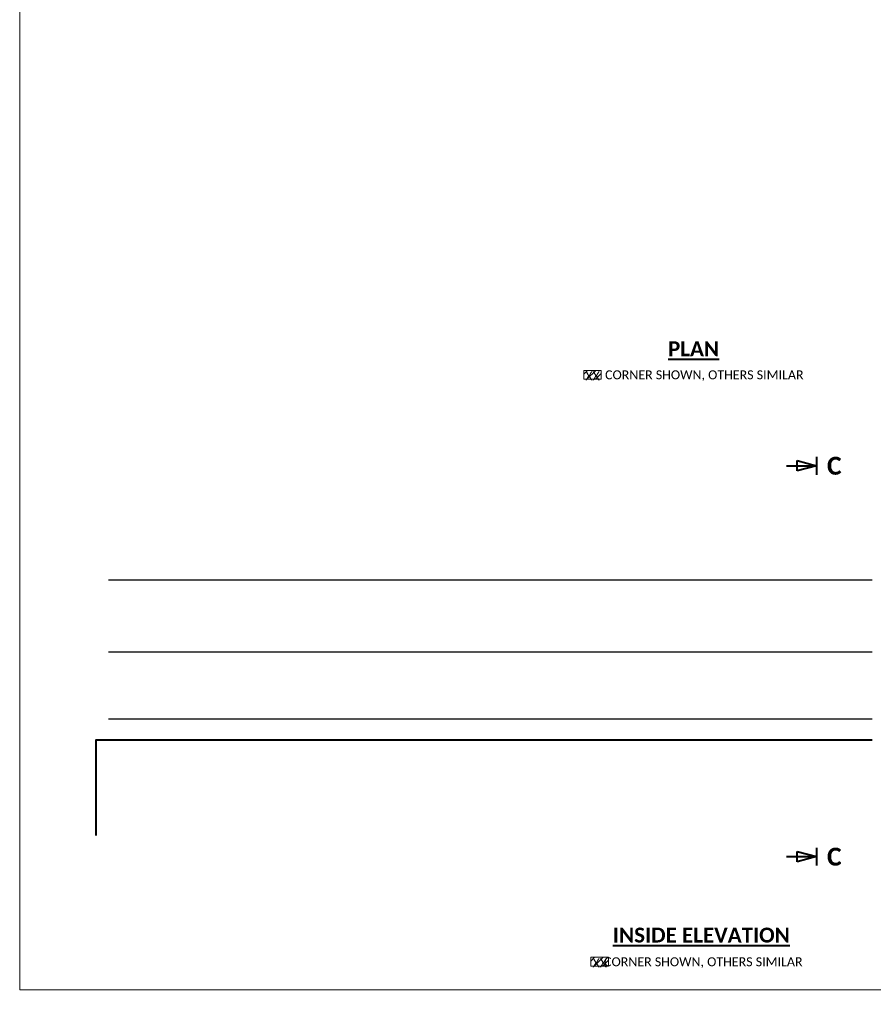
# Model space of a CAD drawing. Extents: x 625 to 1971, y 1056 to 1310.
# Tile 1 of 64: x 625 to 768, y 1056 to 1221. Entities that reach past the tile are written whole.
import ezdxf
from ezdxf.enums import TextEntityAlignment as Align

# ---------------------------------------------------------------- set-up
doc = ezdxf.new("R2010")
doc.units = 0
doc.header["$MEASUREMENT"] = 0
doc.layers.add('B_ANNO_DESIGN_NOTES', color=1, linetype='Continuous', lineweight=18, true_color=0xff0000)
doc.layers.add('B_ANNO_NOPLOT', color=47, linetype='Continuous', lineweight=18, plot=False)
for name, color, linetype, lineweight in [('B_ANNO_SYMB', 7, 'Continuous', 18), ('B_ANNO_TEXT', 7, 'Continuous', 18), ('B_ANNO_TEXT_TITLE', 7, 'Continuous', 40), ('B_CONC', 1, 'Continuous', 40), ('B_REBAR_SUB', 182, 'Continuous', 25)]:
    doc.layers.add(name, color=color, linetype=linetype, lineweight=lineweight)
doc.styles.add('Annotative', font='calibri.ttf', dxfattribs={"height": 0.0625})
doc.styles.get("Standard").update_dxf_attribs({"font": 'calibri.ttf'})
doc.styles.add('Title', font='calibrib.ttf', dxfattribs={"height": 0.125})

# ---------------------------------------------------------------- blocks, each defined once
blk = doc.blocks.new('SECTION')
at = {"layer": 'B_ANNO_TEXT_TITLE'}
for p, q in [((-4, 0), (-1.5, 0)), ((-3.125, -0.4375), (-3.125, 0.4375)), ((-3.125, 0.4375), (-1.5, 0)), ((-1.5, 0), (-3.125, -0.4375)), ((-1.5, 0.75), (-1.5, -0.75))]:
    blk.add_line(p, q, dxfattribs=at)
at = {"layer": 'B_ANNO_TEXT_TITLE', "style": 'Title'}
blk.add_attdef('A', text='', height=1.5, dxfattribs=at).set_placement((0, 0), align=Align.MIDDLE_CENTER)
blk = doc.blocks.new('INS_SS42_BASE')
at = {"layer": 'B_ANNO_DESIGN_NOTES'}
h = blk.add_hatch(dxfattribs=at)
h.set_pattern_fill('ANSI31', color=256, scale=8)
h.set_pattern_definition([(45, (95.0886, 104.3849), (-0.7071, 0.7071), [])])
h.paths.add_polyline_path([(94.66, 103.97), (97.6, 103.97), (97.6, 102.47), (94.66, 102.47)])
h = blk.add_hatch(dxfattribs=at)
h.set_pattern_fill('ANSI31', color=256, scale=8)
h.set_pattern_definition([(45, (96.3003, 5.8572), (-0.7071, 0.7071), [])])
h.paths.add_polyline_path([(95.87, 5.44), (98.82, 5.44), (98.82, 3.94), (95.87, 3.94)])
for points in [[(94.66, 103.97), (97.6, 103.97), (97.6, 102.47), (94.66, 102.47)], [(95.87, 5.44), (98.82, 5.44), (98.82, 3.94), (95.87, 3.94)]]:
    blk.add_lwpolyline(points, close=True, dxfattribs=at)
at = {"layer": 'B_CONC'}
blk.add_lwpolyline([(143.08, 41.9), (12.75, 41.9), (12.75, 25.9)], dxfattribs=at)
at = {"layer": 'B_REBAR_SUB'}
for p, q in [((14.92, 68.82), (143.08, 68.82)), ((14.92, 56.74), (143.08, 56.74)), ((14.92, 45.46), (143.08, 45.46))]:
    blk.add_line(p, q, dxfattribs=at)
at = {"layer": 'B_ANNO_SYMB'}
ref = blk.add_blockref('SECTION', (136.72, 87.96), dxfattribs=dict(at, xscale=2, yscale=2, zscale=2))
ref.add_attrib('A', 'C', dxfattribs={"layer": '0', "height": 3, "style": 'Title'}).set_placement((136.72, 87.96, 1.68), align=Align.MIDDLE_CENTER)
ref = blk.add_blockref('SECTION', (136.72, 22.34), dxfattribs=dict(at, xscale=2, yscale=2, zscale=2))
ref.add_attrib('A', 'C', dxfattribs={"layer": '0', "height": 3, "style": 'Title'}).set_placement((136.72, 22.34, 1.68), align=Align.MIDDLE_CENTER)
at = {"lineweight": 30, "flags": 104}
for tag, p in [('SUB1', (311.28, 226.1, 1.68)), ('SUB2', (319.28, 226.1, 1.68))]:
    blk.add_attdef(tag, text='', height=1.5, dxfattribs=at).set_placement(p, align=Align.MIDDLE_CENTER)
at = {"layer": 'B_ANNO_TEXT', "insert": (131.56, 103.97), "char_height": 1.5001, "attachment_point": 3, "style": 'Annotative'}
blk.add_mtext('      CORNER SHOWN, OTHERS SIMILAR', dxfattribs=at)
at = {"layer": 'B_ANNO_TEXT', "insert": (113.46, 5.44), "char_height": 1.5001, "attachment_point": 2, "line_spacing_factor": 0.8, "style": 'Annotative'}
blk.add_mtext('\\pxi-2,l3,t3;^I CORNER SHOWN, OTHERS SIMILAR', dxfattribs=at)
at = {"layer": 'B_ANNO_TEXT', "lineweight": 30, "flags": 104}
for tag, p in [('SUB1', (311.28, 226.1)), ('SUB2', (319.28, 226.1))]:
    blk.add_attdef(tag, text='', height=1.5, dxfattribs=at).set_placement(p, align=Align.MIDDLE_CENTER)
at = {"layer": 'B_ANNO_TEXT', "style": 'Annotative'}
for tag, p in [('CORNER1', (97.36, 101.83)), ('CORNER2', (98.57, 3.31))]:
    blk.add_attdef(tag, text='', height=1.5, dxfattribs=at).set_placement(p, align=Align.BOTTOM_RIGHT)
at = {"layer": 'B_ANNO_TEXT_TITLE', "char_height": 2.5, "attachment_point": 5, "line_spacing_factor": 0.8, "style": 'Title', "bg_fill": 3, "box_fill_scale": 1.5, "bg_fill_color": 255, "bg_fill_transparency": 0}
for s, insert in [('{\\LPLAN}', (113.1, 107.6)), ('{\\LINSIDE ELEVATION}', (114.41, 9.16))]:
    blk.add_mtext(s, dxfattribs=dict(at, insert=insert))
at = {"layer": 'B_ANNO_NOPLOT', "flags": 128}
blk.add_lwpolyline([(0, 0), (0, 252), (323.93, 252), (323.93, 238.86), (378, 238.86), (378, 40.5), (316.57, 40.5), (316.57, 0), (0, 0)], dxfattribs=at)

msp = doc.modelspace()

# ---------------------------------------------------------------- block references
ref = msp.add_blockref('INS_SS42_BASE', (624.94, 1058.3))
ref.add_attrib('CORNER1', 'XX', dxfattribs={"layer": 'B_ANNO_TEXT', "height": 1.5, "style": 'Annotative'}).set_placement((722.3, 1160.13), align=Align.BOTTOM_RIGHT)
ref.add_attrib('CORNER2', 'XX', dxfattribs={"layer": 'B_ANNO_TEXT', "height": 1.5, "style": 'Annotative'}).set_placement((723.51, 1061.6), align=Align.BOTTOM_RIGHT)

doc.saveas('drawing.dxf')
